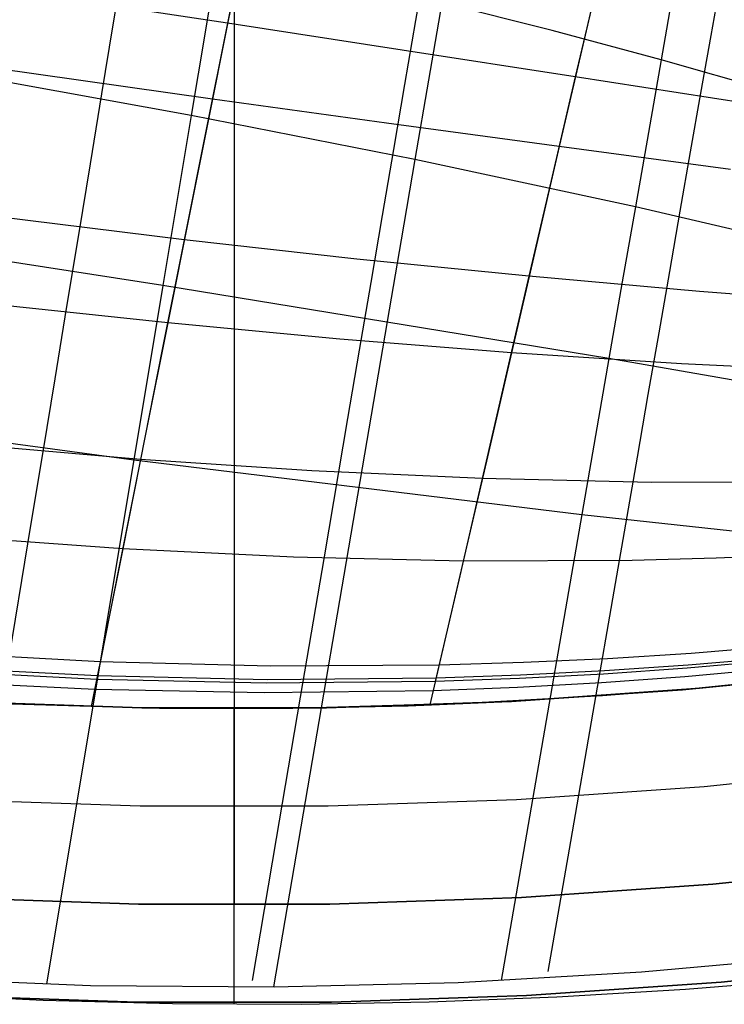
# Model space of a CAD drawing. Header units: millimetres. Extents: x -58 to 58, y -58 to 58.
# Tile 25 of 95: x -2 to 5, y -58 to -47. Entities that reach past the tile are written whole.
import ezdxf

# ---------------------------------------------------------------- set-up
doc = ezdxf.new("R2010")
doc.units = ezdxf.units.MM
doc.header["$MEASUREMENT"] = 0
doc.layers.add('Predefinito', color=5, linetype='Continuous')

msp = doc.modelspace()

# ---------------------------------------------------------------- linework, layer by layer
at = {"layer": 'Predefinito'}
for points in [[(0, 56.5), (0, -56.5)], [(0, 54.5), (0, -54.5)], [(17.556, -51.595), (15.764, -52.17), (13.954, -52.683), (12.127, -53.134), (10.286, -53.521), (8.433, -53.844), (6.569, -54.103), (4.698, -54.297), (2.821, -54.427), (0.941, -54.492), (-0.941, -54.492), (-2.821, -54.427), (-4.698, -54.297), (-6.569, -54.103), (-8.433, -53.844), (-10.286, -53.521), (-12.127, -53.134)], [(-12.127, -53.134), (-10.286, -53.521), (-8.433, -53.844), (-6.569, -54.103), (-4.698, -54.297), (-2.821, -54.427), (-0.941, -54.492), (0.941, -54.492), (2.821, -54.427), (4.698, -54.297), (6.569, -54.103), (8.433, -53.844), (10.286, -53.521), (12.127, -53.134), (13.954, -52.683), (15.764, -52.17), (17.556, -51.595)], [(-12.35, -54.108), (-10.475, -54.503), (-8.587, -54.832), (-6.69, -55.095), (-4.784, -55.293), (-2.873, -55.426), (-0.958, -55.492), (0.958, -55.492), (2.873, -55.426), (4.784, -55.293), (6.69, -55.095), (8.587, -54.832), (10.475, -54.503), (12.35, -54.108), (14.21, -53.65), (16.053, -53.128), (17.878, -52.542)], [(18.2, -53.488), (16.343, -54.085), (14.466, -54.617), (12.572, -55.083), (10.664, -55.485), (8.742, -55.82), (6.81, -56.088), (4.87, -56.29), (2.925, -56.424), (0.975, -56.492), (-0.975, -56.492), (-2.925, -56.424), (-4.87, -56.29), (-6.81, -56.088), (-8.742, -55.82), (-10.664, -55.485), (-12.572, -55.083)], [(-12.572, -55.083), (-10.664, -55.485), (-8.742, -55.82), (-6.81, -56.088), (-4.87, -56.29), (-2.925, -56.424), (-0.975, -56.492), (0.975, -56.492), (2.925, -56.424), (4.87, -56.29), (6.81, -56.088), (8.742, -55.82), (10.664, -55.485), (12.572, -55.083), (14.466, -54.617), (16.343, -54.085), (18.2, -53.488)], [(-12.795, -56.058), (-10.852, -56.467), (-8.897, -56.808), (-6.931, -57.081), (-4.957, -57.286), (-2.976, -57.423), (-0.992, -57.491), (0.992, -57.491), (2.976, -57.423), (4.957, -57.286), (6.931, -57.081), (8.897, -56.808), (10.852, -56.467), (12.795, -56.058), (14.722, -55.583), (16.632, -55.042), (18.522, -54.435)], [(18.522, -54.435), (16.632, -55.042), (14.722, -55.583), (12.795, -56.058), (10.852, -56.467), (8.897, -56.808), (6.931, -57.081), (4.957, -57.286), (2.976, -57.423), (0.992, -57.491), (-0.992, -57.491), (-2.976, -57.423), (-4.957, -57.286), (-6.931, -57.081), (-8.897, -56.808), (-10.852, -56.467), (-12.795, -56.058)], [(0, -56.5), (0, -55.5)]]:
    msp.add_lwpolyline(points, dxfattribs=at)
at = {"layer": 'Predefinito', "extrusion": (0.974553, -0.198687, 0.103776)}
msp.add_lwpolyline([(-52.145, 348.249), (-52.373, 348.365)], dxfattribs=at)
at = {"layer": 'Predefinito', "extrusion": (0.983817, -0.167463, 0.063718)}
msp.add_lwpolyline([(-53.74, 350.825), (-54.028, 350.932)], dxfattribs=at)
at = {"layer": 'Predefinito', "extrusion": (0.979711, -0.183843, 0.079796)}
msp.add_lwpolyline([(-53.084, 349.872), (-53.338, 349.98)], dxfattribs=at)
at = {"layer": 'Predefinito', "extrusion": (1, 0, 0)}
for points in [[(-54.5, 359), (-54.5, 352.043)], [(-54.5, 27.958), (-54.5, 3)], [(-55.5, 360), (-55.466, 359.999), (-55.432, 359.998), (-55.398, 359.995), (-55.364, 359.991), (-55.33, 359.985), (-55.297, 359.979), (-55.263, 359.972), (-55.23, 359.963), (-55.197, 359.953), (-55.165, 359.942), (-55.133, 359.93), (-55.102, 359.917), (-55.071, 359.903), (-55.04, 359.888), (-55.01, 359.872), (-54.98, 359.854), (-54.952, 359.836), (-54.923, 359.817), (-54.896, 359.797), (-54.869, 359.776), (-54.843, 359.754), (-54.817, 359.731), (-54.793, 359.707), (-54.769, 359.683), (-54.746, 359.657), (-54.724, 359.631), (-54.703, 359.604), (-54.683, 359.577), (-54.664, 359.548), (-54.646, 359.52), (-54.628, 359.49), (-54.612, 359.46), (-54.597, 359.429), (-54.583, 359.398), (-54.57, 359.367), (-54.558, 359.335), (-54.547, 359.303), (-54.537, 359.27), (-54.528, 359.237), (-54.521, 359.203), (-54.515, 359.17), (-54.509, 359.136), (-54.505, 359.102), (-54.502, 359.068), (-54.501, 359.034), (-54.5, 359)], [(-57.5, 359), (-57.499, 359.034), (-57.498, 359.068), (-57.495, 359.102), (-57.491, 359.136), (-57.485, 359.17), (-57.479, 359.203), (-57.472, 359.237), (-57.463, 359.27), (-57.453, 359.303), (-57.442, 359.335), (-57.43, 359.367), (-57.417, 359.398), (-57.403, 359.429), (-57.388, 359.46), (-57.372, 359.49), (-57.354, 359.52), (-57.336, 359.548), (-57.317, 359.577), (-57.297, 359.604), (-57.276, 359.631), (-57.254, 359.657), (-57.231, 359.683), (-57.207, 359.707), (-57.183, 359.731), (-57.157, 359.754), (-57.131, 359.776), (-57.104, 359.797), (-57.077, 359.817), (-57.048, 359.836), (-57.02, 359.854), (-56.99, 359.872), (-56.96, 359.888), (-56.929, 359.903), (-56.898, 359.917), (-56.867, 359.93), (-56.835, 359.942), (-56.803, 359.953), (-56.77, 359.963), (-56.737, 359.972), (-56.703, 359.979), (-56.67, 359.985), (-56.636, 359.991), (-56.602, 359.995), (-56.568, 359.998), (-56.534, 359.999), (-56.5, 360)], [(-57.5, 1), (-57.499, 0.966), (-57.498, 0.932), (-57.495, 0.898), (-57.491, 0.864), (-57.485, 0.83), (-57.479, 0.797), (-57.472, 0.763), (-57.463, 0.73), (-57.453, 0.697), (-57.442, 0.665), (-57.43, 0.633), (-57.417, 0.602), (-57.403, 0.571), (-57.388, 0.54), (-57.372, 0.51), (-57.354, 0.48), (-57.336, 0.452), (-57.317, 0.423), (-57.297, 0.396), (-57.276, 0.369), (-57.254, 0.343), (-57.231, 0.317), (-57.207, 0.293), (-57.183, 0.269), (-57.157, 0.246), (-57.131, 0.224), (-57.104, 0.203), (-57.077, 0.183), (-57.048, 0.164), (-57.02, 0.146), (-56.99, 0.128), (-56.96, 0.112), (-56.929, 0.097), (-56.898, 0.083), (-56.867, 0.07), (-56.835, 0.058), (-56.803, 0.047), (-56.77, 0.037), (-56.737, 0.028), (-56.703, 0.021), (-56.67, 0.015), (-56.636, 0.009), (-56.602, 0.005), (-56.568, 0.002), (-56.534, 0.001), (-56.5, 0)], [(-57.5, 359), (-57.5, 350.322)], [(-57.5, 29.997), (-57.5, 1)]]:
    msp.add_lwpolyline(points, dxfattribs=at)
at = {"layer": 'Predefinito'}
for points in [[(-0.158, -46.788, 344.88), (-0.296, -47.615, 345.43), (-0.437, -48.462, 345.953), (-0.581, -49.319, 346.448), (-0.726, -50.194, 346.918), (-1.909, -57.306, 350.339)], [(-1.118, -46.848, 34.895), (-1.233, -47.54, 34.452), (-1.349, -48.242, 34.028), (-1.466, -48.954, 33.622), (-1.585, -49.676, 33.234), (-1.705, -50.406, 32.861), (-1.826, -51.143, 32.504), (-1.948, -51.888, 32.161), (-2.072, -52.638, 31.832), (-2.32, -54.152, 31.208)], [(1.957, -46.855, 35.57), (1.847, -47.496, 35.099), (1.735, -48.148, 34.648), (1.622, -48.81, 34.215), (1.507, -49.482, 33.799), (1.391, -50.163, 33.399), (1.273, -50.851, 33.015), (1.155, -51.546, 32.645), (0.915, -52.956, 31.945), (0.673, -54.384, 31.29), (0.428, -55.824, 30.675), (0.183, -57.27, 30.09)], [(0.041, -46.979, 348.518), (-0.069, -47.524, 348.839), (-0.288, -48.622, 349.451), (-0.509, -49.73, 350.023), (-0.731, -50.845, 350.558), (-0.954, -51.964, 351.06), (-1.176, -53.085, 351.534), (-1.399, -54.204, 351.982)], [(3.704, -47.072, 347.841), (3.588, -47.569, 348.186), (3.471, -48.069, 348.521), (3.236, -49.08, 349.161), (3, -50.1, 349.762), (2.762, -51.127, 350.328), (2.524, -52.159, 350.862), (2.286, -53.192, 351.369), (2.047, -54.224, 351.85)], [(4.951, -47.074, 36.363), (4.85, -47.649, 35.864), (4.747, -48.235, 35.384), (4.642, -48.831, 34.921), (4.536, -49.437, 34.475), (4.429, -50.051, 34.045), (4.32, -50.674, 33.63), (4.211, -51.304, 33.228), (4.1, -51.94, 32.841), (3.876, -53.229, 32.101), (3.65, -54.536, 31.404), (3.421, -55.855, 30.743), (3.192, -57.179, 30.11)], [(0.003, -47.172, 31.367), (-0.109, -47.733, 31.041), (-0.222, -48.296, 30.725), (-0.448, -49.432, 30.127), (-0.676, -50.575, 29.568), (-0.905, -51.724, 29.045), (-1.133, -52.875, 28.553), (-1.454, -54.48, 27.911)], [(4.472, -47.171, 343.893), (4.345, -47.896, 344.492), (4.215, -48.635, 345.061), (4.083, -49.391, 345.608), (3.95, -50.157, 346.128), (3.814, -50.938, 346.627), (2.716, -57.268, 350.289)], [(5.218, -48.342, 348.306), (3.471, -48.069, 348.521), (1.708, -47.796, 348.698), (-0.069, -47.524, 348.839), (-1.856, -47.252, 348.947)], [(2.113, -47.314, 344.711), (1.978, -48.102, 345.268), (1.839, -48.909, 345.802), (1.699, -49.727, 346.308), (1.556, -50.561, 346.791), (0.401, -57.334, 350.317)], [(3.668, -47.235, 32.045), (3.548, -47.746, 31.694), (3.307, -48.78, 31.024), (3.065, -49.825, 30.396), (2.821, -50.879, 29.806), (2.577, -51.938, 29.25), (2.332, -52.999, 28.724), (1.991, -54.464, 28.041)], [(5.44, -48.209, 344.365), (4.345, -47.896, 344.492), (3.235, -47.598, 344.608), (2.113, -47.314, 344.711)], [(5.051, -49.012, 31.228), (3.307, -48.78, 31.024), (1.549, -48.541, 30.858), (-0.222, -48.296, 30.725), (-3.789, -47.79, 30.553)], [(6.28, -49.904, 345.37), (4.083, -49.391, 345.608), (1.839, -48.909, 345.802), (-0.437, -48.462, 345.953), (-2.743, -48.046, 346.061)], [(6.451, -50.388, 349.367), (4.736, -50.256, 349.583), (3, -50.1, 349.762), (1.25, -49.924, 349.907), (-0.509, -49.73, 350.023), (-4.05, -49.291, 350.172)], [(6.032, -51.322, 346.426), (3.814, -50.938, 346.627), (-0.726, -50.194, 346.918), (-5.35, -49.478, 347.064)], [(6.265, -51.072, 30.168), (4.553, -50.991, 29.969), (2.821, -50.879, 29.806), (1.077, -50.74, 29.673), (-0.676, -50.575, 29.568), (-2.438, -50.387, 29.489)], [(7.983, -53.011, 347.218), (3.538, -52.527, 347.562), (-1.022, -51.973, 347.791), (-5.642, -51.348, 347.906)], [(5.954, -52.197, 350.555), (4.248, -52.199, 350.725), (2.524, -52.159, 350.862), (0.789, -52.08, 350.973), (-0.954, -51.964, 351.06), (-2.703, -51.813, 351.126)], [(5.753, -52.936, 28.995), (4.905, -52.97, 28.916), (4.051, -52.992, 28.845), (2.332, -52.999, 28.724), (0.603, -52.959, 28.628), (-1.133, -52.875, 28.553), (-2.876, -52.749, 28.496)], [(5.497, -53.869, 28.45), (4.651, -53.939, 28.384), (3.8, -53.993, 28.325), (2.945, -54.033, 28.272), (2.087, -54.059, 28.226), (0.365, -54.069, 28.148), (-1.362, -54.025, 28.088), (-3.095, -53.931, 28.044)], [(5.455, -54.015, 351.633), (4.609, -54.09, 351.698), (3.759, -54.149, 351.755), (2.905, -54.194, 351.805), (2.047, -54.224, 351.85), (0.327, -54.242, 351.925), (-1.399, -54.204, 351.982), (-3.13, -54.114, 352.025)], [(5.465, -53.986, 28.384), (4.619, -54.06, 28.319), (3.768, -54.118, 28.261), (2.914, -54.162, 28.21), (2.057, -54.191, 28.165), (0.335, -54.207, 28.09), (-1.391, -54.169, 28.032), (-3.122, -54.078, 27.989)], [(5.433, -54.098, 28.32), (4.587, -54.177, 28.256), (3.737, -54.239, 28.2), (2.883, -54.287, 28.151), (2.026, -54.32, 28.107), (0.306, -54.342, 28.034), (-1.419, -54.308, 27.978), (-3.149, -54.221, 27.936)], [(-2.38, -54.448, 352.115), (-0.76, -54.495, 352.069), (0.596, -54.497, 352.02), (1.77, -54.472, 351.97), (2.802, -54.428, 351.919), (4.561, -54.309, 351.814), (6.037, -54.165, 351.708)], [(5.932, -54.176, 28.284), (4.904, -54.279, 28.209), (3.747, -54.371, 28.135), (2.41, -54.447, 28.061), (0.827, -54.494, 27.989), (-0.089, -54.5, 27.955), (-1.116, -54.489, 27.921), (-2.28, -54.453, 27.889)], [(-3.329, -57.243, 350.349), (-1.462, -57.319, 350.335), (0.407, -57.334, 350.317), (2.278, -57.288, 350.295), (4.146, -57.181, 350.267), (6.008, -57.016, 350.235)], [(5.897, -57.255, 30.162), (4.592, -57.36, 30.149), (3.285, -57.438, 30.14), (1.985, -57.489, 30.13), (0.683, -57.512, 30.121), (-0.629, -57.506, 30.112), (-1.942, -57.472, 30.105), (-3.271, -57.408, 30.098)]]:
    msp.add_polyline3d(points, dxfattribs=at)

doc.saveas('drawing.dxf')
